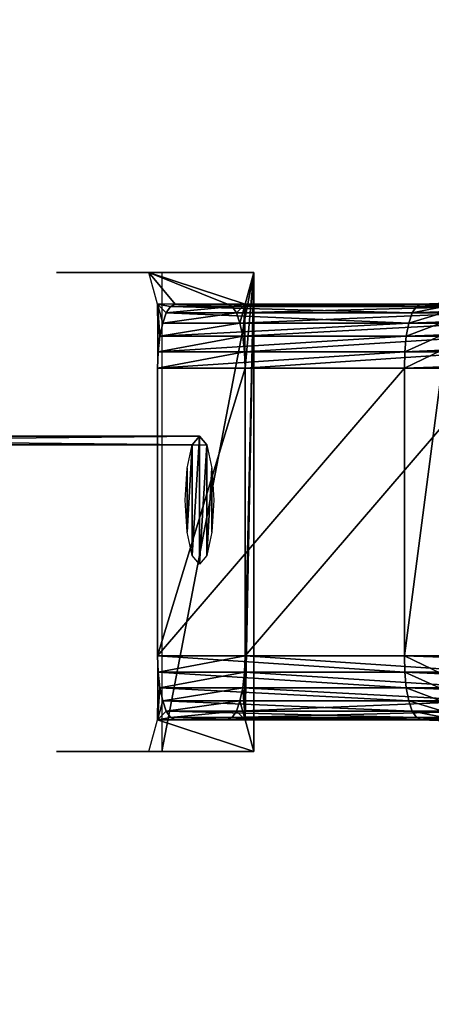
# Model space of a CAD drawing. Extents: x 0 to 1840, y 0 to 334.
# Tile 79 of 109: x 1774 to 1787, y 151 to 182. Entities that reach past the tile are written whole.
import ezdxf

# ---------------------------------------------------------------- set-up
doc = ezdxf.new("R2010")
doc.units = 0
doc.layers.get('0').update_dxf_attribs({"color": 13, "linetype": 'CONTINUOUS'})

# ---------------------------------------------------------------- blocks, each defined once
blk = doc.blocks.new('GROUP_8')
for p, q in [((1587.263377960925, 24.06274054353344), (1614.052631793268, 17.86243324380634)), ((1614.052631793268, 17.86243324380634), (1614.278118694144, 18.83667944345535, 0.2679491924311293)), ((1613.827144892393, 16.88818704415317, 0.2679491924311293), (1614.052631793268, 17.86243324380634))]:
    blk.add_line(p, q)
mesh = blk.add_polyface()
corners = [(1587.44451721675, 25.04725089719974, 0.2679491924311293), (1614.052631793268, 17.86243324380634), (1587.263377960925, 24.06274054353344), (1614.278118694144, 18.83667944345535, 0.2679491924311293)]
mesh.append_faces([[corners[k] for k in face] for face in [(0, 1, 2), (1, 0, 3)]], dxfattribs={"vtx0": -1})
mesh = blk.add_polyface()
corners = [(1587.263377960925, 24.06274054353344), (1613.827144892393, 16.88818704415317, 0.2679491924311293), (1587.082238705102, 23.07823018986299, 0.2679491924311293), (1614.052631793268, 17.86243324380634)]
mesh.append_faces([[corners[k] for k in face] for face in [(0, 1, 2), (1, 0, 3)]], dxfattribs={"vtx0": -1})
mesh = blk.add_polyface()
corners = [(1613.662077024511, 16.17498932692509, 0.9999999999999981), (1613.662077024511, 16.17498932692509, 2.999999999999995), (1613.601657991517, 15.91394084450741, 1.999999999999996), (1613.827144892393, 16.88818704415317, 0.2679491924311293), (1613.827144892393, 16.88818704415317, 3.732050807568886), (1614.052631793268, 17.86243324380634), (1614.052631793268, 17.86243324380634, 3.999999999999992), (1614.278118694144, 18.83667944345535, 0.2679491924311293), (1614.278118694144, 18.83667944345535, 3.732050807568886), (1614.443186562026, 19.54987716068, 0.9999999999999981), (1614.443186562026, 19.54987716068, 2.999999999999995), (1614.503605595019, 19.81092564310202, 1.999999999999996)]
mesh.append_faces([[corners[k] for k in face] for face in [(0, 1, 2), (10, 9, 11)]], dxfattribs={"vtx0": -1})
mesh.append_faces([[corners[k] for k in face] for face in [(1, 3, 4), (4, 5, 6), (6, 7, 8), (8, 9, 10)]], dxfattribs={"vtx0": -1, "vtx1": -1})
mesh.append_faces([[corners[k] for k in face] for face in [(1, 0, 3), (4, 3, 5), (6, 5, 7), (8, 7, 9)]], dxfattribs={"vtx0": -1, "vtx2": -1})
blk = doc.blocks.new('GROUP_16')
for p, q in [((63.59999999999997, 26.90685453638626, 1.000000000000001), (60.60000000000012, 26.90685453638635, 1.000000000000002)), ((60.60000000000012, 26.90685453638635, 1.000000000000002), (60.60000000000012, 26.90685453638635, 13)), ((60.59999999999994, 11.90685453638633, 1.000000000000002), (60.60000000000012, 26.90685453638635, 1.000000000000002)), ((60.60000000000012, 26.90685453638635, 1.000000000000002), (60.59999999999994, 25.9068545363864, 2.000000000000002)), ((51.48179098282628, 25.9479413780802, 9.99999999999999), (52.59999999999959, 25.90685453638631, 9.99999999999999)), ((52.59999999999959, 25.90685453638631, 9.99999999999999), (52.59874842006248, 25.83870618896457, 10.51763809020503)), ((52.59999999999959, 25.90685453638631, 3.999999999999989), (52.59999999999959, 25.90685453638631, 9.99999999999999)), ((60.59999999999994, 25.9068545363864, 10), (52.59999999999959, 25.90685453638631, 9.99999999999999)), ((60.59999999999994, 25.9068545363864, 4.000000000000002), (52.59999999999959, 25.90685453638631, 3.999999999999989)), ((60.59999999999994, 25.9068545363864, 2.000000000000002), (60.59999999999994, 25.9068545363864, 4.000000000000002)), ((60.59999999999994, 25.9068545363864, 4.000000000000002), (60.59999999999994, 25.9068545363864, 10)), ((60.59999999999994, 25.9068545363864, 10), (60.59999999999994, 25.9068545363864, 12)), ((60.59999999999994, 23.90685453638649, 2.000000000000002), (60.59999999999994, 25.9068545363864, 2.000000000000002)), ((60.59999999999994, 25.83870618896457, 10.51763809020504), (60.59999999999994, 25.9068545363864, 10)), ((60.59999999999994, 25.83870618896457, 3.48236190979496), (60.59999999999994, 25.9068545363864, 4.000000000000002)), ((51.46211351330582, 25.68053438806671, 10.99999999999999), (52.59507897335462, 25.63890534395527, 10.99999999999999)), ((51.47678635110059, 25.87993093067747, 10.51763809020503), (52.59874842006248, 25.83870618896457, 10.51763809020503)), ((52.59507897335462, 25.63890534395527, 10.99999999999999), (52.58924172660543, 25.32106809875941, 11.41421356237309)), ((52.59874842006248, 25.83870618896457, 10.51763809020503), (52.59507897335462, 25.63890534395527, 10.99999999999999)), ((60.60000000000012, 25.63890534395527, 3.000000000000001), (52.59507897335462, 25.63890534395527, 2.999999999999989)), ((60.60000000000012, 25.63890534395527, 11), (52.59507897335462, 25.63890534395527, 10.99999999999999)), ((60.59999999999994, 25.83870618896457, 3.48236190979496), (52.59874842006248, 25.83870618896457, 3.482361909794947)), ((60.59999999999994, 25.83870618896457, 10.51763809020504), (52.59874842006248, 25.83870618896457, 10.51763809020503)), ((60.60000000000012, 25.63890534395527, 11), (60.59999999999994, 25.83870618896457, 10.51763809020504)), ((60.60000000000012, 25.63890534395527, 3.000000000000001), (60.59999999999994, 25.83870618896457, 3.48236190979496)), ((60.59999999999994, 25.3210680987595, 2.585786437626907), (60.60000000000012, 25.63890534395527, 3.000000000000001)), ((51.43877239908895, 25.36334029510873, 11.41421356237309), (52.58924172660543, 25.32106809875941, 11.41421356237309)), ((52.58924172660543, 25.32106809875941, 11.41421356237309), (52.5816344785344, 24.90685453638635, 11.73205080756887)), ((60.59999999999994, 25.3210680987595, 2.585786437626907), (52.58924172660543, 25.32106809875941, 2.585786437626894)), ((60.59999999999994, 25.3210680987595, 11.4142135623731), (52.58924172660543, 25.32106809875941, 11.41421356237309)), ((60.60000000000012, 24.90685453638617, 2.267949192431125), (60.59999999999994, 25.3210680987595, 2.585786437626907)), ((51.40835366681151, 24.94996490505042, 11.73205080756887), (52.5816344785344, 24.90685453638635, 11.73205080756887)), ((52.5816344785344, 24.90685453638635, 11.73205080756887), (52.5727756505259, 24.42449262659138, 11.93185165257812)), ((60.60000000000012, 24.90685453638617, 2.267949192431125), (52.5816344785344, 24.90685453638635, 2.267949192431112)), ((60.60000000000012, 24.90685453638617, 11.73205080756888), (52.5816344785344, 24.90685453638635, 11.73205080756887)), ((60.60000000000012, 24.42449262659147, 2.068148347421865), (60.60000000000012, 24.90685453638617, 2.267949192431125)), ((51.37293030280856, 24.46857906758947, 11.93185165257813), (52.5727756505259, 24.42449262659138, 11.93185165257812)), ((52.5727756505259, 24.42449262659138, 11.93185165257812), (52.56326895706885, 23.90685453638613, 11.99999999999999)), ((60.60000000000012, 24.42449262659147, 2.068148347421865), (52.5727756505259, 24.42449262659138, 2.068148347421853)), ((60.60000000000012, 24.42449262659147, 11.93185165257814), (52.5727756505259, 24.42449262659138, 11.93185165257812)), ((60.59999999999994, 23.90685453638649, 2.000000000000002), (60.60000000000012, 24.42449262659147, 2.068148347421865)), ((52.56326895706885, 23.90685453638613, 11.99999999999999), (51.33491635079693, 23.95198843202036, 11.99999999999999)), ((52.56326895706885, 23.90685453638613, 1.99999999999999), (60.59999999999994, 23.90685453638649, 2.000000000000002)), ((52.56326895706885, 23.90685453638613, 11.99999999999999), (60.59999999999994, 23.90685453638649, 12)), ((60.59999999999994, 14.90685453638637, 2.000000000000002), (60.59999999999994, 23.90685453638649, 2.000000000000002)), ((52.56326895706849, 14.90685453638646, 12), (51.33491635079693, 14.86172064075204, 12)), ((60.59999999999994, 14.90685453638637, 2.000000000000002), (52.56326895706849, 14.90685453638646, 2.000000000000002)), ((60.59999999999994, 14.90685453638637, 12), (52.56326895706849, 14.90685453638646, 12)), ((52.57277565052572, 14.38921644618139, 11.93185165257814), (52.56326895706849, 14.90685453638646, 12)), ((60.60000000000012, 14.38921644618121, 2.068148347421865), (60.59999999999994, 14.90685453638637, 2.000000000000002)), ((60.60000000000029, 12.90685453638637, 2.000000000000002), (60.59999999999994, 14.90685453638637, 2.000000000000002)), ((51.37293030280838, 14.34513000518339, 11.93185165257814), (52.57277565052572, 14.38921644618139, 11.93185165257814)), ((52.57277565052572, 14.38921644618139, 2.068148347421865), (60.60000000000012, 14.38921644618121, 2.068148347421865)), ((52.5816344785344, 13.90685453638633, 11.73205080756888), (52.57277565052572, 14.38921644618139, 11.93185165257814)), ((52.57277565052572, 14.38921644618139, 11.93185165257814), (60.60000000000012, 14.38921644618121, 11.93185165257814)), ((60.59999999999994, 13.90685453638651, 2.267949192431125), (60.60000000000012, 14.38921644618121, 2.068148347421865)), ((51.40835366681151, 13.86374416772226, 11.73205080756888), (52.5816344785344, 13.90685453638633, 11.73205080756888)), ((52.5816344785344, 13.90685453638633, 2.267949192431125), (60.59999999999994, 13.90685453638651, 2.267949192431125)), ((52.58924172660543, 13.49264097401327, 11.4142135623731), (52.5816344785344, 13.90685453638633, 11.73205080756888)), ((52.5816344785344, 13.90685453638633, 11.73205080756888), (60.59999999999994, 13.90685453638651, 11.73205080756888)), ((60.60000000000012, 13.49264097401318, 2.585786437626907), (60.59999999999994, 13.90685453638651, 2.267949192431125)), ((51.43877239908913, 13.45036877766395, 11.4142135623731), (52.58924172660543, 13.49264097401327, 11.4142135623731)), ((52.58924172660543, 13.49264097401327, 2.585786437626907), (60.60000000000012, 13.49264097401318, 2.585786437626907)), ((52.59507897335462, 13.1748037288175, 11), (52.58924172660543, 13.49264097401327, 11.4142135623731)), ((52.58924172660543, 13.49264097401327, 11.4142135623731), (60.60000000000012, 13.49264097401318, 11.4142135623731)), ((60.59999999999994, 13.17480372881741, 3.000000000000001), (60.60000000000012, 13.49264097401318, 2.585786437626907)), ((51.46211351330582, 13.13317468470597, 11), (52.59507897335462, 13.1748037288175, 11)), ((51.47678635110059, 12.9337781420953, 10.51763809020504), (52.59874842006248, 12.97500288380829, 10.51763809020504)), ((52.59507897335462, 13.1748037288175, 3.000000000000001), (60.59999999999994, 13.17480372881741, 3.000000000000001)), ((52.59874842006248, 12.97500288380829, 10.51763809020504), (52.59507897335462, 13.1748037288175, 11)), ((52.59507897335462, 13.1748037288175, 11), (60.59999999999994, 13.17480372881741, 11)), ((52.59874842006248, 12.97500288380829, 3.48236190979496), (60.60000000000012, 12.97500288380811, 3.48236190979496)), ((52.59999999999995, 12.90685453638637, 10), (52.59874842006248, 12.97500288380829, 10.51763809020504)), ((52.59874842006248, 12.97500288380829, 10.51763809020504), (60.60000000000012, 12.97500288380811, 10.51763809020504)), ((60.60000000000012, 12.97500288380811, 3.48236190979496), (60.59999999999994, 13.17480372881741, 3.000000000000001)), ((60.60000000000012, 12.97500288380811, 10.51763809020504), (60.59999999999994, 13.17480372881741, 11)), ((60.60000000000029, 12.90685453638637, 4.000000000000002), (60.60000000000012, 12.97500288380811, 3.48236190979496)), ((60.60000000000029, 12.90685453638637, 10), (60.60000000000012, 12.97500288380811, 10.51763809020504)), ((51.48179098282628, 12.86576769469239, 10), (52.59999999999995, 12.90685453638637, 10)), ((60.60000000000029, 12.90685453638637, 4.000000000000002), (52.59999999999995, 12.9068545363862, 4.000000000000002)), ((52.59999999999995, 12.90685453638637, 10), (60.60000000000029, 12.90685453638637, 10)), ((52.59999999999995, 12.9068545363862, 4.000000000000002), (52.59999999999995, 12.90685453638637, 10)), ((60.60000000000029, 12.90685453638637, 4.000000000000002), (60.60000000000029, 12.90685453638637, 10)), ((60.60000000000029, 12.90685453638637, 2.000000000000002), (60.59999999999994, 11.90685453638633, 1.000000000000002)), ((60.60000000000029, 12.90685453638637, 10), (60.60000000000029, 12.90685453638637, 12)), ((60.60000000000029, 12.90685453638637, 2.000000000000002), (60.60000000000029, 12.90685453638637, 4.000000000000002)), ((60.59999999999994, 11.90685453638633, 13), (60.59999999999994, 11.90685453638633, 1.000000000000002)), ((60.59999999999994, 11.90685453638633, 1.000000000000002), (63.59999999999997, 11.90685453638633, 1.000000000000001))]:
    blk.add_line(p, q)
mesh = blk.add_polyface()
corners = [(30.02665868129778, 34.81370907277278, 2.000000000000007), (25.00000000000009, 3.999999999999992, 2.000000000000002), (25.00000000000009, 34.81370907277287, 2.000000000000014), (30.02665868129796, 3.999999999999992, 2.000000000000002), (30.90394100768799, 34.74364353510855, 2.000000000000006), (30.90394100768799, 4.070065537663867, 2.000000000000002), (31.78409411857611, 34.61114830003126, 2.000000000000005), (31.78409411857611, 4.202560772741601, 2.000000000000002), (32.65287938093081, 34.41766276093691, 2.000000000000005), (32.65287938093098, 4.396046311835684, 2.000000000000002), (33.50607577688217, 34.16412697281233, 2.000000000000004), (33.50607577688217, 4.64958209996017, 2.000000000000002), (34.33953802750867, 33.85177274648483, 2.000000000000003), (34.33953802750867, 4.961936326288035, 2.000000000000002), (35.14921673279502, 33.48211766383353, 2.000000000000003), (35.14921673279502, 5.331591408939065, 2.000000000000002), (35.93117804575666, 33.05695770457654, 2.000000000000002), (35.93117804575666, 5.756751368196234, 2.000000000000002), (36.68162278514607, 32.57835852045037, 2.000000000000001), (36.68162278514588, 6.23535055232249, 2.000000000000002), (37.3969048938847, 6.765063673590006, 2.000000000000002), (37.3969048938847, 32.04864539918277, 2), (38.07354915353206, 31.47039196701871, 2), (38.07354915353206, 7.343317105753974, 2.000000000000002), (38.70826806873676, 30.84640768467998, 2), (38.70826806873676, 7.967301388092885, 2.000000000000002), (39.3454250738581, 30.12608376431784, 1.999999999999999), (39.34542507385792, 8.687625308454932, 2.000000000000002), (40.13838276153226, 9.580718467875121, 2.000000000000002), (40.13838276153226, 29.23299060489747, 1.999999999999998), (41.04609698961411, 28.35057786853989, 1.999999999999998), (41.04609698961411, 10.46313120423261, 2.000000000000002), (42.01612187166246, 27.53715971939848, 1.999999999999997), (42.01612187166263, 11.2765493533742, 2.000000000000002), (43.04322602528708, 26.79712295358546, 1.999999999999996), (43.04322602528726, 12.01658611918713, 2.000000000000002), (44.12187023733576, 26.13445861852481, 1.999999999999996), (44.12187023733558, 12.67925045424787, 2.000000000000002), (45.24623733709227, 13.26096858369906, 2.000000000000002), (45.24623733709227, 25.55274048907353, 1.999999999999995), (46.41026356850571, 25.05510579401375, 1.999999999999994), (46.41026356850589, 13.75860327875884, 2.000000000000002), (47.60767129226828, 24.64423829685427, 1.999999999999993), (47.60767129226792, 14.1694707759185, 2.000000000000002), (48.83200284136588, 14.49135525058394, 2.000000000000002), (48.83200284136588, 24.32235382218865, 1.999999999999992), (50.07665534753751, 24.09118830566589, 1.999999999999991), (50.07665534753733, 14.72252076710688, 2.000000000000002), (51.33491635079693, 14.86172064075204, 2.000000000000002), (51.33491635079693, 23.95198843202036, 1.99999999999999), (52.56326895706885, 23.90685453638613, 1.99999999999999), (52.56326895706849, 14.90685453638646, 2.000000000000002), (60.59999999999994, 14.90685453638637, 2.000000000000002), (60.59999999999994, 23.90685453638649, 2.000000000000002)]
mesh.append_faces([[corners[k] for k in face] for face in [(0, 1, 2), (52, 50, 53)]], dxfattribs={"vtx0": -1})
mesh.append_faces([[corners[k] for k in face] for face in [(1, 0, 3), (3, 4, 5), (5, 6, 7), (7, 8, 9), (9, 10, 11), (11, 12, 13), (13, 14, 15), (15, 16, 17), (17, 18, 19), (19, 18, 20), (20, 22, 23), (23, 24, 25), (25, 26, 27), (27, 26, 28), (28, 30, 31), (31, 32, 33), (33, 34, 35), (35, 36, 37), (37, 36, 38), (38, 40, 41), (41, 42, 43), (43, 42, 44), (44, 46, 47), (47, 46, 48), (48, 50, 51), (51, 50, 52)]], dxfattribs={"vtx0": -1, "vtx1": -1})
mesh.append_faces([[corners[k] for k in face] for face in [(3, 0, 4), (5, 4, 6), (7, 6, 8), (9, 8, 10), (11, 10, 12), (13, 12, 14), (15, 14, 16), (17, 16, 18), (20, 18, 21), (20, 21, 22), (23, 22, 24), (25, 24, 26), (28, 26, 29), (28, 29, 30), (31, 30, 32), (33, 32, 34), (35, 34, 36), (38, 36, 39), (38, 39, 40), (41, 40, 42), (44, 42, 45), (44, 45, 46), (48, 46, 49), (48, 49, 50)]], dxfattribs={"vtx0": -1, "vtx2": -1})
mesh = blk.add_polyface()
corners = [(30.02665868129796, 3.999999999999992, 12), (25.00000000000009, 34.81370907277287, 12.00000000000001), (25.00000000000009, 3.999999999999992, 12), (30.02665868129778, 34.81370907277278, 12.00000000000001), (30.90394100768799, 34.74364353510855, 12.00000000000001), (30.90394100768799, 4.070065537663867, 12), (31.78409411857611, 4.202560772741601, 12), (31.78409411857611, 34.61114830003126, 12.00000000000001), (32.65287938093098, 4.396046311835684, 12), (32.65287938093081, 34.41766276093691, 12), (33.50607577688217, 34.16412697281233, 12), (33.50607577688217, 4.64958209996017, 12), (34.33953802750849, 4.961936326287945, 12), (34.33953802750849, 33.85177274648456, 12), (35.14921673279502, 5.331591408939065, 12), (35.14921673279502, 33.48211766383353, 12), (35.93117804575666, 5.756751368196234, 12), (35.93117804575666, 33.05695770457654, 12), (36.68162278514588, 6.23535055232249, 12), (36.68162278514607, 32.57835852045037, 12), (37.3969048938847, 6.765063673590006, 12), (37.3969048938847, 32.04864539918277, 12), (38.07354915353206, 7.343317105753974, 12), (38.07354915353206, 31.47039196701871, 12), (38.70826806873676, 7.967301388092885, 12), (38.70826806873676, 30.84640768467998, 12), (39.34542507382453, 8.687625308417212, 12), (39.34542507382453, 30.12608376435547, 12), (40.13838276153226, 9.580718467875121, 12), (40.13838276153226, 29.23299060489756, 12), (41.04609698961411, 10.46313120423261, 12), (41.04609698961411, 28.35057786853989, 12), (42.01612187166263, 11.2765493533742, 12), (42.01612187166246, 27.53715971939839, 12), (43.04322602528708, 26.79712295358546, 12), (43.04322602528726, 12.01658611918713, 12), (44.12187023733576, 26.13445861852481, 11.99999999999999), (44.12187023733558, 12.67925045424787, 12), (45.24623733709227, 13.26096858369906, 12), (45.24623733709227, 25.55274048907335, 11.99999999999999), (46.41026356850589, 13.75860327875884, 12), (46.41026356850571, 25.05510579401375, 11.99999999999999), (47.60767129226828, 24.64423829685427, 11.99999999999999), (47.60767129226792, 14.1694707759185, 12), (48.83200284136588, 14.49135525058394, 12), (48.83200284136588, 24.32235382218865, 11.99999999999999), (50.07665534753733, 14.72252076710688, 12), (50.07665534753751, 24.09118830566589, 11.99999999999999), (51.33491635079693, 14.86172064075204, 12), (51.33491635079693, 23.95198843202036, 11.99999999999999), (52.56326895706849, 14.90685453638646, 12), (52.56326895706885, 23.90685453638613, 11.99999999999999), (60.59999999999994, 14.90685453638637, 12), (60.59999999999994, 23.90685453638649, 12)]
mesh.append_faces([[corners[k] for k in face] for face in [(0, 1, 2), (51, 52, 53)]], dxfattribs={"vtx0": -1})
mesh.append_faces([[corners[k] for k in face] for face in [(1, 0, 3), (3, 0, 4), (4, 6, 7), (7, 8, 9), (9, 8, 10), (10, 12, 13), (13, 14, 15), (15, 16, 17), (17, 18, 19), (19, 20, 21), (21, 22, 23), (23, 24, 25), (25, 26, 27), (27, 28, 29), (29, 30, 31), (31, 32, 33), (33, 32, 34), (34, 35, 36), (36, 38, 39), (39, 40, 41), (41, 40, 42), (42, 44, 45), (45, 46, 47), (47, 48, 49), (49, 50, 51)]], dxfattribs={"vtx0": -1, "vtx1": -1})
mesh.append_faces([[corners[k] for k in face] for face in [(4, 0, 5), (4, 5, 6), (7, 6, 8), (10, 8, 11), (10, 11, 12), (13, 12, 14), (15, 14, 16), (17, 16, 18), (19, 18, 20), (21, 20, 22), (23, 22, 24), (25, 24, 26), (27, 26, 28), (29, 28, 30), (31, 30, 32), (34, 32, 35), (36, 35, 37), (36, 37, 38), (39, 38, 40), (42, 40, 43), (42, 43, 44), (45, 44, 46), (47, 46, 48), (49, 48, 50), (51, 50, 52)]], dxfattribs={"vtx0": -1, "vtx2": -1})
mesh = blk.add_polyface()
corners = [(60.60000000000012, 26.90685453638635, 1.000000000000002), (63.60000000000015, 26.90685453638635, 13), (63.59999999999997, 26.90685453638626, 1.000000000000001), (60.60000000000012, 26.90685453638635, 13)]
mesh.append_faces([[corners[k] for k in face] for face in [(0, 1, 2), (1, 0, 3)]], dxfattribs={"vtx0": -1})
mesh = blk.add_polyface()
corners = [(60.60000000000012, 26.90685453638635, 1.000000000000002), (63.59999999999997, 11.90685453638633, 1.000000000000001), (60.59999999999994, 11.90685453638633, 1.000000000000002), (63.59999999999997, 26.90685453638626, 1.000000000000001)]
mesh.append_faces([[corners[k] for k in face] for face in [(0, 1, 2), (1, 0, 3)]], dxfattribs={"vtx0": -1})
mesh = blk.add_polyface()
corners = [(60.60000000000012, 26.90685453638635, 13), (60.59999999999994, 25.9068545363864, 10), (60.59999999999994, 25.9068545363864, 12), (60.59999999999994, 25.9068545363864, 4.000000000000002), (60.59999999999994, 25.9068545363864, 2.000000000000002), (60.60000000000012, 26.90685453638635, 1.000000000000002)]
mesh.append_faces([[corners[k] for k in face] for face in [(0, 1, 2), (4, 0, 5)]], dxfattribs={"vtx0": -1})
mesh.append_faces([[corners[k] for k in face] for face in [(1, 0, 3), (3, 0, 4)]], dxfattribs={"vtx0": -1, "vtx1": -1})
mesh = blk.add_polyface()
corners = [(60.60000000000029, 12.90685453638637, 2.000000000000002), (60.60000000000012, 26.90685453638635, 1.000000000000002), (60.59999999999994, 11.90685453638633, 1.000000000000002), (60.59999999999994, 14.90685453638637, 2.000000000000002), (60.59999999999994, 23.90685453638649, 2.000000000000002), (60.59999999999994, 25.9068545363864, 2.000000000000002)]
mesh.append_faces([[corners[k] for k in face] for face in [(0, 1, 2), (1, 4, 5)]], dxfattribs={"vtx0": -1})
mesh.append_faces([[corners[k] for k in face] for face in [(1, 0, 3), (1, 3, 4)]], dxfattribs={"vtx0": -1, "vtx2": -1})
mesh = blk.add_polyface()
corners = [(51.47678635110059, 25.87993093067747, 10.51763809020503), (52.59999999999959, 25.90685453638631, 9.99999999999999), (51.48179098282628, 25.9479413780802, 9.99999999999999), (52.59874842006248, 25.83870618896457, 10.51763809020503)]
mesh.append_faces([[corners[k] for k in face] for face in [(0, 1, 2), (1, 0, 3)]], dxfattribs={"vtx0": -1})
mesh = blk.add_polyface()
corners = [(51.48179098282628, 25.9479413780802, 3.99999999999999), (52.59999999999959, 25.90685453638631, 9.99999999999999), (52.59999999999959, 25.90685453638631, 3.999999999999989), (51.48179098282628, 25.9479413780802, 9.99999999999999)]
mesh.append_faces([[corners[k] for k in face] for face in [(0, 1, 2), (1, 0, 3)]], dxfattribs={"vtx0": -1})
mesh = blk.add_polyface()
corners = [(52.59999999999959, 25.90685453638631, 3.999999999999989), (60.59999999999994, 25.83870618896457, 3.48236190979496), (52.59874842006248, 25.83870618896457, 3.482361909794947), (60.59999999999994, 25.9068545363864, 4.000000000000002)]
mesh.append_faces([[corners[k] for k in face] for face in [(0, 1, 2), (1, 0, 3)]], dxfattribs={"vtx0": -1})
mesh = blk.add_polyface()
corners = [(52.59874842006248, 25.83870618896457, 10.51763809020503), (60.59999999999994, 25.9068545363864, 10), (52.59999999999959, 25.90685453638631, 9.99999999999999), (60.59999999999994, 25.83870618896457, 10.51763809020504)]
mesh.append_faces([[corners[k] for k in face] for face in [(0, 1, 2), (1, 0, 3)]], dxfattribs={"vtx0": -1})
mesh = blk.add_polyface()
corners = [(52.59999999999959, 25.90685453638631, 9.99999999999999), (60.59999999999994, 25.9068545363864, 4.000000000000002), (52.59999999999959, 25.90685453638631, 3.999999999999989), (60.59999999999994, 25.9068545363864, 10)]
mesh.append_faces([[corners[k] for k in face] for face in [(0, 1, 2), (1, 0, 3)]], dxfattribs={"vtx0": -1})
mesh = blk.add_polyface()
corners = [(60.60000000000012, 24.42449262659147, 11.93185165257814), (60.59999999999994, 25.9068545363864, 12), (60.59999999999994, 23.90685453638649, 12), (60.60000000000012, 24.90685453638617, 11.73205080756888), (60.59999999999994, 25.3210680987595, 11.4142135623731), (60.60000000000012, 25.63890534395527, 11), (60.59999999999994, 25.83870618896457, 10.51763809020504), (60.59999999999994, 25.9068545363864, 10)]
mesh.append_faces([[corners[k] for k in face] for face in [(0, 1, 2), (1, 6, 7)]], dxfattribs={"vtx0": -1})
mesh.append_faces([[corners[k] for k in face] for face in [(1, 0, 3), (1, 3, 4), (1, 4, 5), (1, 5, 6)]], dxfattribs={"vtx0": -1, "vtx2": -1})
mesh = blk.add_polyface()
corners = [(60.60000000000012, 12.97500288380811, 3.48236190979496), (60.60000000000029, 12.90685453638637, 10), (60.60000000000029, 12.90685453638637, 4.000000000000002), (60.60000000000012, 12.97500288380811, 10.51763809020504), (60.59999999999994, 13.17480372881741, 3.000000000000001), (60.59999999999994, 13.17480372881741, 11), (60.60000000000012, 13.49264097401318, 2.585786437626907), (60.60000000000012, 13.49264097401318, 11.4142135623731), (60.59999999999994, 13.90685453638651, 2.267949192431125), (60.59999999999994, 13.90685453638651, 11.73205080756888), (60.60000000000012, 14.38921644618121, 2.068148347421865), (60.60000000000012, 14.38921644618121, 11.93185165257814), (60.59999999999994, 14.90685453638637, 2.000000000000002), (60.59999999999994, 14.90685453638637, 12), (60.59999999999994, 23.90685453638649, 2.000000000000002), (60.59999999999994, 23.90685453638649, 12), (60.60000000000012, 24.42449262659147, 2.068148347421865), (60.60000000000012, 24.42449262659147, 11.93185165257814), (60.60000000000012, 24.90685453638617, 2.267949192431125), (60.60000000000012, 24.90685453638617, 11.73205080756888), (60.59999999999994, 25.3210680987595, 2.585786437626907), (60.59999999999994, 25.3210680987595, 11.4142135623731), (60.60000000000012, 25.63890534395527, 3.000000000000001), (60.60000000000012, 25.63890534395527, 11), (60.59999999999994, 25.83870618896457, 3.48236190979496), (60.59999999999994, 25.83870618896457, 10.51763809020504), (60.59999999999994, 25.9068545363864, 4.000000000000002), (60.59999999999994, 25.9068545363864, 10)]
mesh.append_faces([[corners[k] for k in face] for face in [(0, 1, 2), (25, 26, 27)]], dxfattribs={"vtx0": -1})
mesh.append_faces([[corners[k] for k in face] for face in [(1, 0, 3), (3, 4, 5), (5, 6, 7), (7, 8, 9), (9, 10, 11), (11, 12, 13), (13, 14, 15), (15, 16, 17), (17, 18, 19), (19, 20, 21), (21, 22, 23), (23, 24, 25)]], dxfattribs={"vtx0": -1, "vtx1": -1})
mesh.append_faces([[corners[k] for k in face] for face in [(3, 0, 4), (5, 4, 6), (7, 6, 8), (9, 8, 10), (11, 10, 12), (13, 12, 14), (15, 14, 16), (17, 16, 18), (19, 18, 20), (21, 20, 22), (23, 22, 24), (25, 24, 26)]], dxfattribs={"vtx0": -1, "vtx2": -1})
mesh = blk.add_polyface()
corners = [(60.59999999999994, 25.9068545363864, 2.000000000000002), (60.60000000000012, 24.42449262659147, 2.068148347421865), (60.59999999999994, 23.90685453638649, 2.000000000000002), (60.60000000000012, 24.90685453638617, 2.267949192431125), (60.59999999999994, 25.3210680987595, 2.585786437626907), (60.60000000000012, 25.63890534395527, 3.000000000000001), (60.59999999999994, 25.83870618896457, 3.48236190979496), (60.59999999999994, 25.9068545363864, 4.000000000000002)]
mesh.append_faces([[corners[k] for k in face] for face in [(0, 1, 2), (6, 0, 7)]], dxfattribs={"vtx0": -1})
mesh.append_faces([[corners[k] for k in face] for face in [(1, 0, 3), (3, 0, 4), (4, 0, 5), (5, 0, 6)]], dxfattribs={"vtx0": -1, "vtx1": -1})
mesh = blk.add_polyface()
corners = [(51.46211351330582, 25.68053438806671, 10.99999999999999), (52.58924172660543, 25.32106809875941, 11.41421356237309), (52.59507897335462, 25.63890534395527, 10.99999999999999), (51.43877239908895, 25.36334029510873, 11.41421356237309)]
mesh.append_faces([[corners[k] for k in face] for face in [(0, 1, 2), (1, 0, 3)]], dxfattribs={"vtx0": -1})
mesh = blk.add_polyface()
corners = [(51.47678635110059, 25.87993093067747, 10.51763809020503), (52.59507897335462, 25.63890534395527, 10.99999999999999), (52.59874842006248, 25.83870618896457, 10.51763809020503), (51.46211351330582, 25.68053438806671, 10.99999999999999)]
mesh.append_faces([[corners[k] for k in face] for face in [(0, 1, 2), (1, 0, 3)]], dxfattribs={"vtx0": -1})
mesh = blk.add_polyface()
corners = [(52.59507897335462, 25.63890534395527, 2.999999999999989), (60.59999999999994, 25.3210680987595, 2.585786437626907), (52.58924172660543, 25.32106809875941, 2.585786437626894), (60.60000000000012, 25.63890534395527, 3.000000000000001)]
mesh.append_faces([[corners[k] for k in face] for face in [(0, 1, 2), (1, 0, 3)]], dxfattribs={"vtx0": -1})
mesh = blk.add_polyface()
corners = [(52.58924172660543, 25.32106809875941, 11.41421356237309), (60.60000000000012, 25.63890534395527, 11), (52.59507897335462, 25.63890534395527, 10.99999999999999), (60.59999999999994, 25.3210680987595, 11.4142135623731)]
mesh.append_faces([[corners[k] for k in face] for face in [(0, 1, 2), (1, 0, 3)]], dxfattribs={"vtx0": -1})
mesh = blk.add_polyface()
corners = [(52.59874842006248, 25.83870618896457, 3.482361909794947), (60.60000000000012, 25.63890534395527, 3.000000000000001), (52.59507897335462, 25.63890534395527, 2.999999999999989), (60.59999999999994, 25.83870618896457, 3.48236190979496)]
mesh.append_faces([[corners[k] for k in face] for face in [(0, 1, 2), (1, 0, 3)]], dxfattribs={"vtx0": -1})
mesh = blk.add_polyface()
corners = [(52.59507897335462, 25.63890534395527, 10.99999999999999), (60.59999999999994, 25.83870618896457, 10.51763809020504), (52.59874842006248, 25.83870618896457, 10.51763809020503), (60.60000000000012, 25.63890534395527, 11)]
mesh.append_faces([[corners[k] for k in face] for face in [(0, 1, 2), (1, 0, 3)]], dxfattribs={"vtx0": -1})
mesh = blk.add_polyface()
corners = [(52.5816344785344, 24.90685453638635, 11.73205080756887), (51.43877239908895, 25.36334029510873, 11.41421356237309), (51.40835366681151, 24.94996490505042, 11.73205080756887), (52.58924172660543, 25.32106809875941, 11.41421356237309)]
mesh.append_faces([[corners[k] for k in face] for face in [(0, 1, 2), (1, 0, 3)]], dxfattribs={"vtx0": -1})
mesh = blk.add_polyface()
corners = [(52.58924172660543, 25.32106809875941, 2.585786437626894), (60.60000000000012, 24.90685453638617, 2.267949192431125), (52.5816344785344, 24.90685453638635, 2.267949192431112), (60.59999999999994, 25.3210680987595, 2.585786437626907)]
mesh.append_faces([[corners[k] for k in face] for face in [(0, 1, 2), (1, 0, 3)]], dxfattribs={"vtx0": -1})
mesh = blk.add_polyface()
corners = [(60.60000000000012, 24.90685453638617, 11.73205080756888), (52.58924172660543, 25.32106809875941, 11.41421356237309), (52.5816344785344, 24.90685453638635, 11.73205080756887), (60.59999999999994, 25.3210680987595, 11.4142135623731)]
mesh.append_faces([[corners[k] for k in face] for face in [(0, 1, 2), (1, 0, 3)]], dxfattribs={"vtx0": -1})
mesh = blk.add_polyface()
corners = [(52.5727756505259, 24.42449262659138, 11.93185165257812), (51.40835366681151, 24.94996490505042, 11.73205080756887), (51.37293030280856, 24.46857906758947, 11.93185165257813), (52.5816344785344, 24.90685453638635, 11.73205080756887)]
mesh.append_faces([[corners[k] for k in face] for face in [(0, 1, 2), (1, 0, 3)]], dxfattribs={"vtx0": -1})
mesh = blk.add_polyface()
corners = [(52.5816344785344, 24.90685453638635, 2.267949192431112), (60.60000000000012, 24.42449262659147, 2.068148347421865), (52.5727756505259, 24.42449262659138, 2.068148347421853), (60.60000000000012, 24.90685453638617, 2.267949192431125)]
mesh.append_faces([[corners[k] for k in face] for face in [(0, 1, 2), (1, 0, 3)]], dxfattribs={"vtx0": -1})
mesh = blk.add_polyface()
corners = [(60.60000000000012, 24.42449262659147, 11.93185165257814), (52.5816344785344, 24.90685453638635, 11.73205080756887), (52.5727756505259, 24.42449262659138, 11.93185165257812), (60.60000000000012, 24.90685453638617, 11.73205080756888)]
mesh.append_faces([[corners[k] for k in face] for face in [(0, 1, 2), (1, 0, 3)]], dxfattribs={"vtx0": -1})
mesh = blk.add_polyface()
corners = [(52.56326895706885, 23.90685453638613, 11.99999999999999), (51.37293030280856, 24.46857906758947, 11.93185165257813), (51.33491635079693, 23.95198843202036, 11.99999999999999), (52.5727756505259, 24.42449262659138, 11.93185165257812)]
mesh.append_faces([[corners[k] for k in face] for face in [(0, 1, 2), (1, 0, 3)]], dxfattribs={"vtx0": -1})
mesh = blk.add_polyface()
corners = [(52.5727756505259, 24.42449262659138, 2.068148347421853), (60.59999999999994, 23.90685453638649, 2.000000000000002), (52.56326895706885, 23.90685453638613, 1.99999999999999), (60.60000000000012, 24.42449262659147, 2.068148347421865)]
mesh.append_faces([[corners[k] for k in face] for face in [(0, 1, 2), (1, 0, 3)]], dxfattribs={"vtx0": -1})
mesh = blk.add_polyface()
corners = [(60.59999999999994, 23.90685453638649, 12), (52.5727756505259, 24.42449262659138, 11.93185165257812), (52.56326895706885, 23.90685453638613, 11.99999999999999), (60.60000000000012, 24.42449262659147, 11.93185165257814)]
mesh.append_faces([[corners[k] for k in face] for face in [(0, 1, 2), (1, 0, 3)]], dxfattribs={"vtx0": -1})
mesh = blk.add_polyface()
corners = [(51.37293030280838, 14.34513000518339, 11.93185165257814), (52.56326895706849, 14.90685453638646, 12), (51.33491635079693, 14.86172064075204, 12), (52.57277565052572, 14.38921644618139, 11.93185165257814)]
mesh.append_faces([[corners[k] for k in face] for face in [(0, 1, 2), (1, 0, 3)]], dxfattribs={"vtx0": -1})
mesh = blk.add_polyface()
corners = [(60.59999999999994, 14.90685453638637, 2.000000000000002), (52.57277565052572, 14.38921644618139, 2.068148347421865), (52.56326895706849, 14.90685453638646, 2.000000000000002), (60.60000000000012, 14.38921644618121, 2.068148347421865)]
mesh.append_faces([[corners[k] for k in face] for face in [(0, 1, 2), (1, 0, 3)]], dxfattribs={"vtx0": -1})
mesh = blk.add_polyface()
corners = [(52.57277565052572, 14.38921644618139, 11.93185165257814), (60.59999999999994, 14.90685453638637, 12), (52.56326895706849, 14.90685453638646, 12), (60.60000000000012, 14.38921644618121, 11.93185165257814)]
mesh.append_faces([[corners[k] for k in face] for face in [(0, 1, 2), (1, 0, 3)]], dxfattribs={"vtx0": -1})
mesh = blk.add_polyface()
corners = [(60.60000000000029, 12.90685453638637, 2.000000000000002), (60.60000000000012, 12.97500288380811, 3.48236190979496), (60.60000000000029, 12.90685453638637, 4.000000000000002), (60.59999999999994, 13.17480372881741, 3.000000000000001), (60.60000000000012, 13.49264097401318, 2.585786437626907), (60.59999999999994, 13.90685453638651, 2.267949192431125), (60.60000000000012, 14.38921644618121, 2.068148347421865), (60.59999999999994, 14.90685453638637, 2.000000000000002)]
mesh.append_faces([[corners[k] for k in face] for face in [(0, 1, 2), (6, 0, 7)]], dxfattribs={"vtx0": -1})
mesh.append_faces([[corners[k] for k in face] for face in [(1, 0, 3), (3, 0, 4), (4, 0, 5), (5, 0, 6)]], dxfattribs={"vtx0": -1, "vtx1": -1})
mesh = blk.add_polyface()
corners = [(60.60000000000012, 12.97500288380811, 10.51763809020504), (60.60000000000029, 12.90685453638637, 12), (60.60000000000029, 12.90685453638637, 10), (60.59999999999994, 13.17480372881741, 11), (60.60000000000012, 13.49264097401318, 11.4142135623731), (60.59999999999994, 13.90685453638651, 11.73205080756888), (60.60000000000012, 14.38921644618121, 11.93185165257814), (60.59999999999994, 14.90685453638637, 12)]
mesh.append_faces([[corners[k] for k in face] for face in [(0, 1, 2), (1, 6, 7)]], dxfattribs={"vtx0": -1})
mesh.append_faces([[corners[k] for k in face] for face in [(1, 0, 3), (1, 3, 4), (1, 4, 5), (1, 5, 6)]], dxfattribs={"vtx0": -1, "vtx2": -1})
mesh = blk.add_polyface()
corners = [(51.40835366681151, 13.86374416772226, 11.73205080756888), (52.57277565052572, 14.38921644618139, 11.93185165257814), (51.37293030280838, 14.34513000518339, 11.93185165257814), (52.5816344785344, 13.90685453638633, 11.73205080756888)]
mesh.append_faces([[corners[k] for k in face] for face in [(0, 1, 2), (1, 0, 3)]], dxfattribs={"vtx0": -1})
mesh = blk.add_polyface()
corners = [(60.60000000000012, 14.38921644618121, 2.068148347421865), (52.5816344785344, 13.90685453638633, 2.267949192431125), (52.57277565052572, 14.38921644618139, 2.068148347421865), (60.59999999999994, 13.90685453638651, 2.267949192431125)]
mesh.append_faces([[corners[k] for k in face] for face in [(0, 1, 2), (1, 0, 3)]], dxfattribs={"vtx0": -1})
mesh = blk.add_polyface()
corners = [(52.5816344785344, 13.90685453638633, 11.73205080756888), (60.60000000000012, 14.38921644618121, 11.93185165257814), (52.57277565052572, 14.38921644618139, 11.93185165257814), (60.59999999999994, 13.90685453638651, 11.73205080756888)]
mesh.append_faces([[corners[k] for k in face] for face in [(0, 1, 2), (1, 0, 3)]], dxfattribs={"vtx0": -1})
mesh = blk.add_polyface()
corners = [(51.43877239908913, 13.45036877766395, 11.4142135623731), (52.5816344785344, 13.90685453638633, 11.73205080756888), (51.40835366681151, 13.86374416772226, 11.73205080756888), (52.58924172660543, 13.49264097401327, 11.4142135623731)]
mesh.append_faces([[corners[k] for k in face] for face in [(0, 1, 2), (1, 0, 3)]], dxfattribs={"vtx0": -1})
mesh = blk.add_polyface()
corners = [(60.59999999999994, 13.90685453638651, 2.267949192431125), (52.58924172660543, 13.49264097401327, 2.585786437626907), (52.5816344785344, 13.90685453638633, 2.267949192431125), (60.60000000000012, 13.49264097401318, 2.585786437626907)]
mesh.append_faces([[corners[k] for k in face] for face in [(0, 1, 2), (1, 0, 3)]], dxfattribs={"vtx0": -1})
mesh = blk.add_polyface()
corners = [(52.58924172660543, 13.49264097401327, 11.4142135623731), (60.59999999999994, 13.90685453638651, 11.73205080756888), (52.5816344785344, 13.90685453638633, 11.73205080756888), (60.60000000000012, 13.49264097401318, 11.4142135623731)]
mesh.append_faces([[corners[k] for k in face] for face in [(0, 1, 2), (1, 0, 3)]], dxfattribs={"vtx0": -1})
mesh = blk.add_polyface()
corners = [(52.58924172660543, 13.49264097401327, 11.4142135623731), (51.46211351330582, 13.13317468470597, 11), (52.59507897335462, 13.1748037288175, 11), (51.43877239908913, 13.45036877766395, 11.4142135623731)]
mesh.append_faces([[corners[k] for k in face] for face in [(0, 1, 2), (1, 0, 3)]], dxfattribs={"vtx0": -1})
mesh = blk.add_polyface()
corners = [(60.59999999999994, 13.17480372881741, 3.000000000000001), (52.58924172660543, 13.49264097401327, 2.585786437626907), (60.60000000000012, 13.49264097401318, 2.585786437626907), (52.59507897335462, 13.1748037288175, 3.000000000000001)]
mesh.append_faces([[corners[k] for k in face] for face in [(0, 1, 2), (1, 0, 3)]], dxfattribs={"vtx0": -1})
mesh = blk.add_polyface()
corners = [(60.60000000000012, 13.49264097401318, 11.4142135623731), (52.59507897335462, 13.1748037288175, 11), (60.59999999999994, 13.17480372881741, 11), (52.58924172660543, 13.49264097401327, 11.4142135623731)]
mesh.append_faces([[corners[k] for k in face] for face in [(0, 1, 2), (1, 0, 3)]], dxfattribs={"vtx0": -1})
mesh = blk.add_polyface()
corners = [(52.59507897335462, 13.1748037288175, 11), (51.47678635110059, 12.9337781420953, 10.51763809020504), (52.59874842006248, 12.97500288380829, 10.51763809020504), (51.46211351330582, 13.13317468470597, 11)]
mesh.append_faces([[corners[k] for k in face] for face in [(0, 1, 2), (1, 0, 3)]], dxfattribs={"vtx0": -1})
mesh = blk.add_polyface()
corners = [(52.59874842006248, 12.97500288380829, 10.51763809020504), (51.48179098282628, 12.86576769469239, 10), (52.59999999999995, 12.90685453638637, 10), (51.47678635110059, 12.9337781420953, 10.51763809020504)]
mesh.append_faces([[corners[k] for k in face] for face in [(0, 1, 2), (1, 0, 3)]], dxfattribs={"vtx0": -1})
mesh = blk.add_polyface()
corners = [(60.60000000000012, 12.97500288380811, 3.48236190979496), (52.59507897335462, 13.1748037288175, 3.000000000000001), (60.59999999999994, 13.17480372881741, 3.000000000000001), (52.59874842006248, 12.97500288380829, 3.48236190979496)]
mesh.append_faces([[corners[k] for k in face] for face in [(0, 1, 2), (1, 0, 3)]], dxfattribs={"vtx0": -1})
mesh = blk.add_polyface()
corners = [(60.59999999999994, 13.17480372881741, 11), (52.59874842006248, 12.97500288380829, 10.51763809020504), (60.60000000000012, 12.97500288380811, 10.51763809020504), (52.59507897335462, 13.1748037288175, 11)]
mesh.append_faces([[corners[k] for k in face] for face in [(0, 1, 2), (1, 0, 3)]], dxfattribs={"vtx0": -1})
mesh = blk.add_polyface()
corners = [(60.60000000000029, 12.90685453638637, 4.000000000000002), (52.59874842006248, 12.97500288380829, 3.48236190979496), (60.60000000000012, 12.97500288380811, 3.48236190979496), (52.59999999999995, 12.9068545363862, 4.000000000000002)]
mesh.append_faces([[corners[k] for k in face] for face in [(0, 1, 2), (1, 0, 3)]], dxfattribs={"vtx0": -1})
mesh = blk.add_polyface()
corners = [(60.60000000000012, 12.97500288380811, 10.51763809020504), (52.59999999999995, 12.90685453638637, 10), (60.60000000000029, 12.90685453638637, 10), (52.59874842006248, 12.97500288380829, 10.51763809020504)]
mesh.append_faces([[corners[k] for k in face] for face in [(0, 1, 2), (1, 0, 3)]], dxfattribs={"vtx0": -1})
mesh = blk.add_polyface()
corners = [(52.59999999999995, 12.90685453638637, 10), (51.48179098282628, 12.86576769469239, 4.000000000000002), (52.59999999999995, 12.9068545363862, 4.000000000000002), (51.48179098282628, 12.86576769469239, 10)]
mesh.append_faces([[corners[k] for k in face] for face in [(0, 1, 2), (1, 0, 3)]], dxfattribs={"vtx0": -1})
mesh = blk.add_polyface()
corners = [(60.60000000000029, 12.90685453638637, 10), (52.59999999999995, 12.9068545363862, 4.000000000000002), (60.60000000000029, 12.90685453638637, 4.000000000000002), (52.59999999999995, 12.90685453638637, 10)]
mesh.append_faces([[corners[k] for k in face] for face in [(0, 1, 2), (1, 0, 3)]], dxfattribs={"vtx0": -1})
mesh = blk.add_polyface()
corners = [(60.60000000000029, 12.90685453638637, 12), (60.59999999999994, 11.90685453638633, 1.000000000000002), (60.59999999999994, 11.90685453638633, 13), (60.60000000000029, 12.90685453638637, 2.000000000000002), (60.60000000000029, 12.90685453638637, 10), (60.60000000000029, 12.90685453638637, 4.000000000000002)]
mesh.append_faces([[corners[k] for k in face] for face in [(0, 1, 2), (3, 4, 5)]], dxfattribs={"vtx0": -1})
mesh.append_faces([[corners[k] for k in face] for face in [(1, 0, 3)]], dxfattribs={"vtx0": -1, "vtx1": -1})
mesh.append_faces([[corners[k] for k in face] for face in [(3, 0, 4)]], dxfattribs={"vtx0": -1, "vtx2": -1})
mesh = blk.add_polyface()
corners = [(63.59999999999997, 11.90685453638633, 13), (60.59999999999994, 11.90685453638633, 1.000000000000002), (63.59999999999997, 11.90685453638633, 1.000000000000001), (60.59999999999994, 11.90685453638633, 13)]
mesh.append_faces([[corners[k] for k in face] for face in [(0, 1, 2), (1, 0, 3)]], dxfattribs={"vtx0": -1})
blk = doc.blocks.new('GROUP_29')
blk.add_blockref('GROUP_8', (165.6015879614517, 0.4791603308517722, 165.6115945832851))
at = {"extrusion": (-0.2740081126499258, -0.96172738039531, -8.131246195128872e-16), "rotation": 180}
blk.add_blockref('GROUP_16', (1767.107312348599, 187.3896381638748, -512.5215279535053), dxfattribs=at)

msp = doc.modelspace()

# ---------------------------------------------------------------- block references
at = {"extrusion": (0, -1, -4.996003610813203e-16)}
msp.add_blockref('GROUP_29', (0, -1.670141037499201e-13, -334.2954024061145), dxfattribs=at)

doc.saveas('drawing.dxf')
